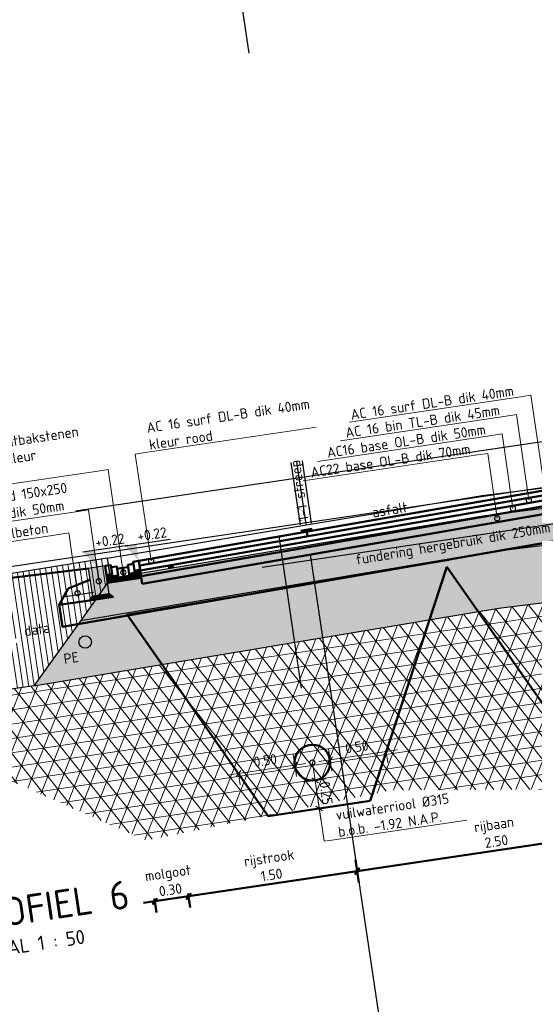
# Model space of a CAD drawing. Header units: metres. Extents: x 133846 to 269924, y 465764 to 933292.
# Tile 29 of 56: x 133864.38 to 133868.91, y 465838.77 to 465847.43. Entities that reach past the tile are written whole.
import ezdxf
from ezdxf import colors
from ezdxf.entities.mleader import LeaderData, LeaderLine
from ezdxf.math import Vec2, Vec3

# ---------------------------------------------------------------- set-up
doc = ezdxf.new("R2010")
doc.units = ezdxf.units.M
doc.linetypes.add('AL-NAP_LIJN', pattern=[15.25, 12, -1.5, 0.25, -1.5])
doc.linetypes.add('RI-VWA', pattern=[11, 5, -3, 0, -3])
for name, color, linetype, lineweight in [('B-WE-GW-GROND-AD-50', 253, 'Continuous', 18), ('B-WE-KL-T18', 10, 'Continuous', 18), ('B-WE-MO-BODEM-AD-50', 253, 'Continuous', 18), ('B-WE-VH-VERHARDING-GD', 253, 'Continuous', 25), ('B-WE-VH-VERHARDING_FUNDERING-AD-50', 253, 'Continuous', 18), ('N-WE-GR-GROENSTROOK-GD', 90, 'Continuous', 50), ('N-WE-GW-SLEUF-GD', 90, 'Continuous', 50), ('N-WE-KL-ET_LS_OV_LICHTMAST-S', 190, 'Continuous', 25), ('N-WE-RI-T18', 10, 'Continuous', 18), ('N-WE-VH-KANTOPSLUITING_OPSLUITBAND-SD', 150, 'Continuous', 25), ('N-WE-VH-M', 7, 'Continuous', 18), ('N-WE-VH-VERHARDING-GD', 7, 'Continuous', 50), ('N-WE-VH-VERHARDING-T18', 10, 'Continuous', 18), ('X-XX-AL-NAP-GD', 7, 'AL-NAP_LIJN', 25), ('X-XX-AL-PEILMAAT-SD', 7, 'Continuous', 25), ('X-XX-AL-VERWIJZING-S', 7, 'Continuous', 25)]:
    doc.layers.add(name, color=color, linetype=linetype, lineweight=lineweight)
doc.layers.add('N-WE-RI-VWA-GD', color=20, linetype='RI-VWA', lineweight=50, true_color=0xff3f00)
doc.layers.add('X-XX-AL-HULPLIJN-GD', color=30, linetype='Continuous', lineweight=25, plot=False)
doc.styles.add('NLCS-ISO', font='NLCS-ISO.ttf')
doc.styles.add('NLCS-ISO-M50-T18', font='NLCS-ISO.ttf', dxfattribs={"height": 0.09})
doc.dimstyles.new('NLCS-M50-T18-SCHRAP_L2_H2', dxfattribs={"dimscale": 0.05, "dimtxt": 2.5, "dimasz": 1.008, "dimexe": 2, "dimexo": 2, "dimgap": 0.7, "dimtad": 1, "dimzin": 0, "dimdsep": 46, "dimtxsty": 'NLCS-ISO-M50-T18', "dimblk": 'OBLIQUE', "dimcen": 0, "dimdle": 2, "dimclrd": 256, "dimclre": 256, "dimclrt": 10, "dimazin": 0, "dimtfac": 1, "dimtdec": 3, "dimtofl": 0, "dimtmove": 0, "dimatfit": 3, "dimldrblk": 'OBLIQUE', "dimfxl": 2, "dimfxlon": 1, "dimtfillclr": 256, "dimtolj": 1, "dimtzin": 0, "dimlwd": -1, "dimlwe": -1, "dimarcsym": 0})

# ---------------------------------------------------------------- blocks, each defined once
blk = doc.blocks.new('*U123')
blk.add_hatch(color=8).paths.add_polyline_path([(0.15, -0.25), (0, -0.25), (0, 0), (0.15, 0)])
at = {"layer": 'N-WE-VH-VERHARDING-GD', "linetype": 'Continuous'}
h = blk.add_hatch(dxfattribs=at)
h.set_pattern_fill('ANSI31', color=256, scale=0.005, angle=45, style=0)
h.set_pattern_definition([(90, (89116.596445, 436374.820416), (-0.015875, 3e-18), [])])
h.paths.add_polyline_path([(0.15, -0.25), (0, -0.25), (-0.03, -0.28), (0.18, -0.28)])
at = {"flags": 128}
blk.add_lwpolyline([(0.15, -0.25), (0, -0.25), (0, 0), (0.15, 0)], close=True, dxfattribs=at)
at = {"layer": 'N-WE-VH-VERHARDING-GD', "linetype": 'Continuous'}
for p, q in [((0.35, -0.15), (0.15, -0.1)), ((0.45, -0.28), (0.35, -0.15)), ((0.18, -0.28), (0.45, -0.28))]:
    blk.add_line(p, q, dxfattribs=at)
at = {"layer": 'N-WE-VH-VERHARDING-GD', "linetype": 'Continuous', "flags": 128}
blk.add_lwpolyline([(0.15, -0.25), (0, -0.25), (-0.03, -0.28), (0.18, -0.28)], close=True, dxfattribs=at)
blk = doc.blocks.new('_Oblique')
at = {"color": 0, "linetype": 'ByBlock', "lineweight": -2}
blk.add_line((-0.5, -0.5), (0.5, 0.5), dxfattribs=at)
blk = doc.blocks.new('*D334')
at = {"layer": 'Defpoints', "color": 0, "transparency": 16777216}
for p in [(-4.15, -0.0775), (-1.65, -0.0165), (-4.15, -3.0948)]:
    blk.add_point(p, dxfattribs=at)
at = {"layer": 'N-WE-VH-VERHARDING-GD', "transparency": 16777216}
for p, q in [((-4.15, -2.9948), (-4.15, -3.1948)), ((-1.65, -2.9948), (-1.65, -3.1948)), ((-1.55, -3.0948), (-4.25, -3.0948))]:
    blk.add_line(p, q, dxfattribs=at)
at = {"layer": 'N-WE-VH-VERHARDING-GD', "transparency": 16777216, "xscale": 0.0504, "yscale": 0.0504, "zscale": 0.0504, "rotation": 180}
blk.add_blockref('_Oblique', (-4.15, -3.0948), dxfattribs=at)
at = {"layer": 'N-WE-VH-VERHARDING-GD', "transparency": 16777216, "xscale": 0.0504, "yscale": 0.0504, "zscale": 0.0504}
blk.add_blockref('_Oblique', (-1.65, -3.0948), dxfattribs=at)
at = {"layer": 'N-WE-VH-VERHARDING-GD', "color": 10, "transparency": 16777216, "insert": (-2.9, -2.9398), "char_height": 0.09, "attachment_point": 5, "style": 'NLCS-ISO-M50-T18', "bg_fill": 3, "box_fill_scale": 1.1, "bg_fill_color": 256, "bg_fill_true_color": 13158600, "bg_fill_transparency": 0}
blk.add_mtext('\\A1;rijbaan\\P2.50', dxfattribs=at)
blk = doc.blocks.new('*D335')
at = {"layer": 'Defpoints', "color": 0, "transparency": 16777216}
for p in [(-4.15, -0.0775), (-5.65, -0.114), (-5.65, -3.0948)]:
    blk.add_point(p, dxfattribs=at)
at = {"layer": 'N-WE-VH-VERHARDING-GD', "transparency": 16777216}
for p, q in [((-5.65, -2.9948), (-5.65, -3.1948)), ((-4.15, -2.9948), (-4.15, -3.1948)), ((-4.05, -3.0948), (-5.75, -3.0948))]:
    blk.add_line(p, q, dxfattribs=at)
at = {"layer": 'N-WE-VH-VERHARDING-GD', "transparency": 16777216, "xscale": 0.0504, "yscale": 0.0504, "zscale": 0.0504, "rotation": 180}
blk.add_blockref('_Oblique', (-5.65, -3.0948), dxfattribs=at)
at = {"layer": 'N-WE-VH-VERHARDING-GD', "transparency": 16777216, "xscale": 0.0504, "yscale": 0.0504, "zscale": 0.0504}
blk.add_blockref('_Oblique', (-4.15, -3.0948), dxfattribs=at)
at = {"layer": 'N-WE-VH-VERHARDING-GD', "color": 10, "transparency": 16777216, "insert": (-4.9, -2.9398), "char_height": 0.09, "attachment_point": 5, "style": 'NLCS-ISO-M50-T18', "bg_fill": 3, "box_fill_scale": 1.1, "bg_fill_color": 256, "bg_fill_true_color": 13158600, "bg_fill_transparency": 0}
blk.add_mtext('\\A1;rijstrook\\P1.50', dxfattribs=at)
blk = doc.blocks.new('_DotSmall')
at = {"color": 0, "linetype": 'ByBlock', "const_width": 0.5}
blk.add_lwpolyline([(-0.0625, 0, 1), (0.0625, 0, 1)], format="xyb", close=True, dxfattribs=at)
blk = doc.blocks.new('*D337')
at = {"layer": 'Defpoints', "color": 0, "transparency": 16777216}
for p in [(-5.95, -0.114), (-5.65, -0.114)]:
    blk.add_point(p, dxfattribs=at)
at = {"layer": 'N-WE-VH-VERHARDING-GD', "transparency": 16777216}
for p, q in [((-5.95, -2.9948), (-5.95, -3.1948)), ((-5.65, -2.9948), (-5.65, -3.1948)), ((-5.55, -3.0948), (-6.05, -3.0948))]:
    blk.add_line(p, q, dxfattribs=at)
at = {"layer": 'N-WE-VH-VERHARDING-GD', "transparency": 16777216, "xscale": 0.0504, "yscale": 0.0504, "zscale": 0.0504, "rotation": 180}
blk.add_blockref('_Oblique', (-5.95, -3.0948), dxfattribs=at)
at = {"layer": 'N-WE-VH-VERHARDING-GD', "transparency": 16777216, "xscale": 0.0504, "yscale": 0.0504, "zscale": 0.0504}
blk.add_blockref('_Oblique', (-5.65, -3.0948), dxfattribs=at)
at = {"layer": 'N-WE-VH-VERHARDING-GD', "color": 10, "transparency": 16777216, "insert": (-5.8, -2.9398), "char_height": 0.09, "attachment_point": 5, "style": 'NLCS-ISO-M50-T18', "bg_fill": 3, "box_fill_scale": 1.1, "bg_fill_color": 256, "bg_fill_true_color": 13158600, "bg_fill_transparency": 0}
blk.add_mtext('\\A1;molgoot\\P0.30', dxfattribs=at)
at = {"layer": 'Defpoints', "color": 0, "transparency": 16777216}
blk.add_point((-5.95, -3.0948), dxfattribs=at)
blk = doc.blocks.new('*D243')
at = {"layer": 'Defpoints', "color": 0, "transparency": 16777216}
for p in [(133866.8016, 465840.8739), (133866.307, 465840.8004), (133866.8615, 465840.4708)]:
    blk.add_point(p, dxfattribs=at)
at = {"layer": 'N-WE-VH-M', "transparency": 16777216}
for p, q in [((133866.2081, 465840.7857), (133866.9005, 465840.8886)), ((133866.8163, 465840.775), (133866.7869, 465840.9728)), ((133866.307, 465840.8004), (133866.3217, 465840.7015))]:
    blk.add_line(p, q, dxfattribs=at)
at = {"layer": 'N-WE-VH-M', "transparency": 16777216, "xscale": 0.0504, "yscale": 0.0504, "zscale": 0.0504}
for p, rotation in [((133866.8016, 465840.8739), 8.452767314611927), ((133866.307, 465840.8004), 188.4527673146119)]:
    blk.add_blockref('_Oblique', p, dxfattribs=dict(at, rotation=rotation))
at = {"layer": 'N-WE-VH-M', "color": 10, "transparency": 16777216, "insert": (133866.5426, 465840.9162), "char_height": 0.09, "attachment_point": 5, "rotation": 8.45277, "style": 'NLCS-ISO-M50-T18'}
blk.add_mtext('\\A1;0.50', dxfattribs=at)
blk = doc.blocks.new('*D244')
at = {"layer": 'Defpoints', "color": 0, "transparency": 16777216}
for p in [(133867.6078, 465840.9937), (133867.6078, 465840.9937), (133867.1731, 465840.5171)]:
    blk.add_point(p, dxfattribs=at)
at = {"layer": 'N-WE-VH-M', "transparency": 16777216}
for p, q in [((133867.0143, 465840.9055), (133867.7067, 465841.0084)), ((133867.1279, 465840.8213), (133867.0985, 465841.0191)), ((133867.6078, 465840.9937), (133867.6225, 465840.8948))]:
    blk.add_line(p, q, dxfattribs=at)
at = {"layer": 'N-WE-VH-M', "transparency": 16777216, "xscale": 0.0504, "yscale": 0.0504, "zscale": 0.0504}
for p, rotation in [((133867.6078, 465840.9937), 8.452767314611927), ((133867.1132, 465840.9202), 188.4527673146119)]:
    blk.add_blockref('_Oblique', p, dxfattribs=dict(at, rotation=rotation))
at = {"layer": 'N-WE-VH-M', "color": 10, "transparency": 16777216, "insert": (133867.3487, 465841.036), "char_height": 0.09, "attachment_point": 5, "rotation": 8.45277, "style": 'NLCS-ISO-M50-T18'}
blk.add_mtext('\\A1;0.50', dxfattribs=at)
blk = doc.blocks.new('*D245')
at = {"layer": 'Defpoints', "color": 0, "transparency": 16777216}
for p in [(133866.4081, 465840.6562), (133867.4663, 465840.5607), (133867.0173, 465840.4939)]:
    blk.add_point(p, dxfattribs=at)
at = {"layer": 'N-WE-VH-M', "transparency": 16777216}
for p, q in [((133866.9658, 465840.8401), (133867.032, 465840.395)), ((133866.8816, 465840.7265), (133867.0795, 465840.7559)), ((133867.1162, 465840.5086), (133866.9184, 465840.4792))]:
    blk.add_line(p, q, dxfattribs=at)
at = {"layer": 'N-WE-VH-M', "transparency": 16777216, "xscale": 0.0504, "yscale": 0.0504, "zscale": 0.0504}
for p, rotation in [((133866.9805, 465840.7412), 98.45276731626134), ((133867.0173, 465840.4939), 278.4527673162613)]:
    blk.add_blockref('_Oblique', p, dxfattribs=dict(at, rotation=rotation))
at = {"layer": 'N-WE-VH-M', "color": 10, "transparency": 16777216, "insert": (133867.0781, 465840.6293), "char_height": 0.09, "attachment_point": 5, "rotation": 278.45277, "style": 'NLCS-ISO-M50-T18'}
blk.add_mtext('\\A1;0.25', dxfattribs=at)
blk = doc.blocks.new('SAL-PEILMAAT_INFRACAD_H01-SOD')
blk.add_line((-2, 3), (6, 3))
blk.add_solid([(-2, 3), (0, 3), (0, 0)])
at = {"style": 'NLCS-ISO'}
blk.add_attdef('...', (0.4, 3.4), '', height=1.8, dxfattribs=at)
blk = doc.blocks.new('SAL-VERWIJZING_ONDERSCHRIFT-SO')
at = {"linetype": 'Continuous', "style": 'NLCS-ISO'}
blk.add_text('SCHAAL 1 :', height=2.5, dxfattribs=at).set_placement((0, -3.75))
at = {"style": 'NLCS-ISO'}
for tag, p, height in [('OMSCHRIJVING', (0, 1.25), 5), ('SCHAAL', (18.15, -3.75), 2.5)]:
    blk.add_attdef(tag, p, '', height=height, dxfattribs=at)
blk = doc.blocks.new('dwarsprofiel Muyeveld 50km')
at = {"layer": 'N-WE-VH-VERHARDING-GD', "linetype": 'Continuous'}
h = blk.add_hatch(dxfattribs=at)
h.set_pattern_fill('ANSI31', color=256, scale=0.1, angle=36.54723, style=0)
h.set_pattern_definition([(90, (90742.288646, 436974.955714), (-0.015875, 9e-19), [])])
h.paths.add_polyline_path([(-5.65, -0.264), (-5.65, -0.194), (-5.7, -0.194), (-5.7, -0.214), (-5.75, -0.214), (-5.75, -0.2341), (-5.8, -0.2341), (-5.85, -0.2341), (-5.85, -0.214), (-5.9, -0.214), (-5.9, -0.194), (-5.95, -0.194), (-5.95, -0.264)])
at = {"layer": 'N-WE-VH-VERHARDING-GD'}
for points in [[(-0.15, 0.02), (-5.65, -0.114)], [(-0.15, -0.02), (-5.65, -0.154)], [(-0.15, -0.065), (-5.65, -0.199)], [(-4.1, -0.0597), (-4.2, -0.0616)], [(-4.15, -0.1175), (-4.15, -0.0775)], [(-5.75, -0.134), (-5.75, -0.2341), (-5.8, -0.2341)], [(-5.8, -0.1541), (-5.75, -0.1541)], [(-5.75, -0.214), (-5.7, -0.214), (-5.7, -0.134), (-5.75, -0.134)], [(-5.65, -0.3191), (-5.65, -0.114)], [(-0.15, -0.115), (-5.65, -0.249)], [(-0.15, -0.1851), (-5.65, -0.3191)], [(0.3, -0.26), (0.3, -0.4242), (-6.4, -0.5874), (-6.4, -0.394)]]:
    blk.add_lwpolyline(points, dxfattribs=at)
for points in [[(-5.95, -0.114), (-5.9, -0.114), (-5.9, -0.194), (-5.95, -0.194)], [(-5.9, -0.134), (-5.85, -0.134), (-5.85, -0.214), (-5.9, -0.214)], [(-5.85, -0.1541), (-5.8, -0.1541), (-5.8, -0.2341), (-5.85, -0.2341)], [(-5.65, -0.114), (-5.7, -0.114), (-5.7, -0.194), (-5.65, -0.194)]]:
    blk.add_lwpolyline(points, close=True, dxfattribs=at)
at = {"layer": 'X-XX-AL-HULPLIJN-GD'}
for points in [[(-4.2, 0.546), (-4.2, -0.01)], [(-4.15, 0.546), (-4.15, -0.01)], [(-4.1, 0.546), (-4.1, -0.01)], [(-0.15, 0.4), (-7.3161, 0.4)], [(-0.15, 0), (-7.3161, 0)], [(-4.4, -0.0804), (-4.4, -1.4304)], [(-4.15, -0.2807), (-4.15, -4.6212)]]:
    blk.add_lwpolyline(points, dxfattribs=at)
at = {"layer": 'N-WE-VH-KANTOPSLUITING_OPSLUITBAND-SD', "xscale": -1}
blk.add_blockref('*U123', (-5.95, -0.114), dxfattribs=at)
at = {"layer": 'N-WE-VH-VERHARDING-GD'}
dim = blk.add_linear_dim(base=(-4.15, -3.0948), p1=(-1.65, -0.0165), p2=(-4.15, -0.0775), angle=180, text='rijbaan\\P<>', dimstyle='NLCS-M50-T18-SCHRAP_L2_H2', override={"dimtfill": 1}, dxfattribs=at)
dim.commit()
dim.dimension.update_dxf_attribs({"geometry": '*D334', "text_midpoint": (-2.9, -2.9398)})
at = {"layer": 'N-WE-VH-VERHARDING-T18'}
ml = blk.add_multileader_mtext('Standard', dxfattribs=at)
ml.set_content('opsluitband 150x250\\Pstelpecie dik 50mm', color=256, style='NLCS-ISO-M50-T18')
ml.set_leader_properties(color=256, linetype='ByLayer', lineweight=-1)
ml.set_arrow_properties(name='DOTSMALL')
ml.build(insert=Vec2(0, 0))
ml.multileader.update_dxf_attribs({"text_left_attachment_type": 5, "text_right_attachment_type": 5, "dogleg_length": 0.09, "arrow_head_size": 0.09})
ctx = ml.context
ctx.base_point, ctx.char_height, ctx.arrow_head_size, ctx.landing_gap_size, ctx.plane_origin = Vec3(-7.2828, 0.3948), 0.09, 0.09, 0.045, Vec3(-4.0255, -0.1098)
ctx.left_attachment, ctx.right_attachment = 5, 5
notes = []
notes.append((ctx, [(0, (1, 1, 0), (-6.0228, 0.3948), (-1, 0), 0.09, [(0, [(-6.025, -0.239)], 0, [])])]))
ctx.mtext.insert, ctx.mtext.flow_direction = Vec3(-7.2378, 0.6618), 5
ctx.mtext.has_bg_fill, ctx.mtext.bg_color, ctx.mtext.bg_scale_factor, ctx.mtext.bg_transparency, ctx.mtext.use_window_bg_color = 1, -1027028792, 1.5, 0, 1
for ctx, leaders in notes:
    for number, flags, end, landing, length, lines in leaders:
        leader = LeaderData()
        leader.index, (leader.has_last_leader_line, leader.has_dogleg_vector, leader.attachment_direction) = number, flags
        leader.last_leader_point, leader.dogleg_vector, leader.dogleg_length = Vec3(end), Vec3(landing), length
        for number, points, colour, breaks in lines:
            line = LeaderLine()
            line.index, line.vertices, line.color, line.breaks = number, Vec3.list(points), colors.encode_raw_color(colour), breaks
            leader.lines.append(line)
        ctx.leaders.append(leader)
at = {"layer": 'N-WE-VH-VERHARDING-T18', "insert": (-2.8938, -0.3819), "char_height": 0.09, "attachment_point": 5, "rotation": 1.08328, "style": 'NLCS-ISO-M50-T18'}
blk.add_mtext_dynamic_manual_height_columns('fundering hergebruik dik 250mm', width=2.079466, gutter_width=0.45, heights=[0], dxfattribs=at)
at = {"layer": 'N-WE-VH-VERHARDING-GD'}
dim = blk.add_linear_dim(base=(-5.65, -3.0948), p1=(-4.15, -0.0775), p2=(-5.65, -0.114), angle=180, text='rijstrook\\P<>', dimstyle='NLCS-M50-T18-SCHRAP_L2_H2', override={"dimtfill": 1}, dxfattribs=at)
dim.commit()
dim.dimension.update_dxf_attribs({"geometry": '*D335', "text_midpoint": (-4.9, -2.9398)})
at = {"layer": 'N-WE-VH-VERHARDING-T18'}
ml = blk.add_multileader_mtext('Standard', dxfattribs=at)
ml.set_content('AC 16 surf DL-B dik 40mm', color=256, style='NLCS-ISO-M50-T18')
ml.set_leader_properties(color=256, linetype='ByLayer', lineweight=-1)
ml.set_arrow_properties(name='DOTSMALL')
ml.build(insert=Vec2(0, 0))
ml.multileader.update_dxf_attribs({"text_left_attachment_type": 5, "text_right_attachment_type": 5, "dogleg_length": 0.09, "arrow_head_size": 0.09})
ctx = ml.context
ctx.base_point, ctx.char_height, ctx.arrow_head_size, ctx.landing_gap_size, ctx.plane_origin = Vec3(-3.6623, 0.8198), 0.09, 0.09, 0.045, Vec3(-1.9266, -0.3073)
ctx.left_attachment, ctx.right_attachment = 5, 5
notes = []
notes.append((ctx, [(0, (1, 1, 0), (-2.0243, 0.8198), (-1, 0), 0.09, [(0, [(-2.0263, -0.0457)], 0, [])])]))
ctx.mtext.insert, ctx.mtext.flow_direction = Vec3(-3.6173, 0.9278), 5
ml = blk.add_multileader_mtext('Standard', dxfattribs=at)
ml.set_content('AC 16 bin TL-B dik 45mm', color=256, style='NLCS-ISO-M50-T18')
ml.set_leader_properties(color=256, linetype='ByLayer', lineweight=-1)
ml.set_arrow_properties(name='DOTSMALL')
ml.build(insert=Vec2(0, 0))
ml.multileader.update_dxf_attribs({"text_left_attachment_type": 5, "text_right_attachment_type": 5, "dogleg_length": 0.09, "arrow_head_size": 0.09})
ctx = ml.context
ctx.base_point, ctx.char_height, ctx.arrow_head_size, ctx.landing_gap_size, ctx.plane_origin = Vec3(-3.7313, 0.6698), 0.09, 0.09, 0.045, Vec3(-2.0766, -0.4573)
ctx.left_attachment, ctx.right_attachment = 5, 5
notes.append((ctx, [(0, (1, 1, 0), (-2.1743, 0.6698), (-1, 0), 0.09, [(0, [(-2.1761, -0.0919)], 0, [])])]))
ctx.mtext.insert, ctx.mtext.flow_direction = Vec3(-3.6863, 0.7778), 5
ml = blk.add_multileader_mtext('Standard', dxfattribs=at)
ml.set_content('AC16 base OL-B dik 50mm', color=256, style='NLCS-ISO-M50-T18')
ml.set_leader_properties(color=256, linetype='ByLayer', lineweight=-1)
ml.set_arrow_properties(name='DOTSMALL')
ml.build(insert=Vec2(0, 0))
ml.multileader.update_dxf_attribs({"text_left_attachment_type": 5, "text_right_attachment_type": 5, "dogleg_length": 0.09, "arrow_head_size": 0.09})
ctx = ml.context
ctx.base_point, ctx.char_height, ctx.arrow_head_size, ctx.landing_gap_size, ctx.plane_origin = Vec3(-3.9173, 0.5198), 0.09, 0.09, 0.045, Vec3(-2.2266, -0.6073)
ctx.left_attachment, ctx.right_attachment = 5, 5
notes.append((ctx, [(0, (1, 1, 0), (-2.3243, 0.5198), (-1, 0), 0.09, [(0, [(-2.3259, -0.1431)], 0, [])])]))
ctx.mtext.insert, ctx.mtext.flow_direction = Vec3(-3.8723, 0.6278), 5
ml = blk.add_multileader_mtext('Standard', dxfattribs=at)
ml.set_content('steunrug van schraalbeton', color=256, style='NLCS-ISO-M50-T18')
ml.set_leader_properties(color=256, linetype='ByLayer', lineweight=-1)
ml.set_arrow_properties(name='DOTSMALL')
ml.build(insert=Vec2(0, 0))
ml.multileader.update_dxf_attribs({"text_left_attachment_type": 5, "text_right_attachment_type": 5, "dogleg_length": 0.09, "arrow_head_size": 0.09})
ctx = ml.context
ctx.base_point, ctx.char_height, ctx.arrow_head_size, ctx.landing_gap_size, ctx.plane_origin = Vec3(-7.8699, 0.2198), 0.09, 0.09, 0.045, Vec3(-4.7305, -0.2725)
ctx.left_attachment, ctx.right_attachment = 5, 5
notes.append((ctx, [(0, (1, 1, 0), (-6.2229, 0.2198), (-1, 0), 0.09, [(0, [(-6.2252, -0.3151)], 0, [])])]))
ctx.mtext.insert, ctx.mtext.flow_direction = Vec3(-7.8249, 0.3368), 5
ctx.mtext.has_bg_fill, ctx.mtext.bg_color, ctx.mtext.bg_scale_factor, ctx.mtext.bg_transparency, ctx.mtext.use_window_bg_color = 1, -1027028792, 1.5, 0, 1
for ctx, leaders in notes:
    for number, flags, end, landing, length, lines in leaders:
        leader = LeaderData()
        leader.index, (leader.has_last_leader_line, leader.has_dogleg_vector, leader.attachment_direction) = number, flags
        leader.last_leader_point, leader.dogleg_vector, leader.dogleg_length = Vec3(end), Vec3(landing), length
        for number, points, colour, breaks in lines:
            line = LeaderLine()
            line.index, line.vertices, line.color, line.breaks = number, Vec3.list(points), colors.encode_raw_color(colour), breaks
            leader.lines.append(line)
        ctx.leaders.append(leader)
ml = blk.add_multileader_mtext('Standard', dxfattribs=at)
ml.set_content('molgoot 6 strekken straatbakstenen\\Pwaalformaat hardsteen kleur\\Pstelpecie dik 50mm', color=256, style='NLCS-ISO-M50-T18')
ml.set_leader_properties(color=256, linetype='ByLayer', lineweight=-1)
ml.set_arrow_properties(name='DOTSMALL')
ml.build(insert=Vec2(0, 0))
ml.multileader.update_dxf_attribs({"text_left_attachment_type": 5, "text_right_attachment_type": 5, "dogleg_length": 0.09, "arrow_head_size": 0.09})
ctx = ml.context
ctx.base_point, ctx.char_height, ctx.arrow_head_size, ctx.landing_gap_size, ctx.plane_origin = Vec3(-8.005, 0.7198), 0.09, 0.09, 0.045, Vec3(-3.8028, -0.1098)
ctx.left_attachment, ctx.right_attachment = 5, 5
notes = []
notes.append((ctx, [(0, (1, 1, 0), (-5.8, 0.7198), (-1, 0), 0.09, [(0, [(-5.8, -0.1941)], 0, [])])]))
ctx.mtext.insert, ctx.mtext.width, ctx.mtext.flow_direction = Vec3(-7.96, 1.1368), 2.0349, 5
ctx.mtext.has_bg_fill, ctx.mtext.bg_color, ctx.mtext.bg_scale_factor, ctx.mtext.bg_transparency, ctx.mtext.use_window_bg_color = 1, -1027028792, 1.5, 0, 1
ml = blk.add_multileader_mtext('Standard', dxfattribs=at)
ml.set_content('AC22 base OL-B dik 70mm', color=256, style='NLCS-ISO-M50-T18')
ml.set_leader_properties(color=256, linetype='ByLayer', lineweight=-1)
ml.set_arrow_properties(name='DOTSMALL')
ml.build(insert=Vec2(0, 0))
ml.multileader.update_dxf_attribs({"text_left_attachment_type": 5, "text_right_attachment_type": 5, "dogleg_length": 0.09, "arrow_head_size": 0.09})
ctx = ml.context
ctx.base_point, ctx.char_height, ctx.arrow_head_size, ctx.landing_gap_size, ctx.plane_origin = Vec3(-4.0853, 0.3698), 0.09, 0.09, 0.045, Vec3(-2.3766, -0.7573)
ctx.left_attachment, ctx.right_attachment = 5, 5
notes.append((ctx, [(0, (1, 1, 0), (-2.4743, 0.3698), (-1, 0), 0.09, [(0, [(-2.4759, -0.2067)], 0, [])])]))
ctx.mtext.insert, ctx.mtext.flow_direction = Vec3(-4.0403, 0.4778), 5
for ctx, leaders in notes:
    for number, flags, end, landing, length, lines in leaders:
        leader = LeaderData()
        leader.index, (leader.has_last_leader_line, leader.has_dogleg_vector, leader.attachment_direction) = number, flags
        leader.last_leader_point, leader.dogleg_vector, leader.dogleg_length = Vec3(end), Vec3(landing), length
        for number, points, colour, breaks in lines:
            line = LeaderLine()
            line.index, line.vertices, line.color, line.breaks = number, Vec3.list(points), colors.encode_raw_color(colour), breaks
            leader.lines.append(line)
        ctx.leaders.append(leader)
at = {"layer": 'N-WE-VH-VERHARDING-GD'}
blk.add_lwpolyline([(-5.95, -0.264), (-5.65, -0.264)], dxfattribs=at)
at = {"layer": 'N-WE-VH-VERHARDING-T18'}
ml = blk.add_multileader_mtext('Standard', dxfattribs=at)
ml.set_content('AC 16 surf DL-B dik 40mm\\Pkleur rood', color=256, style='NLCS-ISO-M50-T18')
ml.set_leader_properties(color=256, linetype='ByLayer', lineweight=-1)
ml.set_arrow_properties(name='DOTSMALL')
ml.build(insert=Vec2(0, 0))
ml.multileader.update_dxf_attribs({"text_left_attachment_type": 5, "text_right_attachment_type": 5, "dogleg_length": 0.09, "arrow_head_size": 0.09})
ctx = ml.context
ctx.base_point, ctx.char_height, ctx.arrow_head_size, ctx.landing_gap_size, ctx.plane_origin = Vec3(-5.4551, 0.8198), 0.09, 0.09, 0.045, Vec3(-5.6428, -0.3073)
ctx.left_attachment, ctx.right_attachment = 5, 5
notes = []
notes.append((ctx, [(0, (1, 1, 0), (-5.5451, 0.8198), (1, 0), 0.09, [(0, [(-5.5432, -0.1301)], 0, [])])]))
ctx.mtext.insert, ctx.mtext.flow_direction = Vec3(-5.4101, 1.0778), 5
ctx.mtext.has_bg_fill, ctx.mtext.bg_color, ctx.mtext.bg_scale_factor, ctx.mtext.bg_transparency, ctx.mtext.use_window_bg_color = 1, -1027028792, 1.5, 0, 1
for ctx, leaders in notes:
    for number, flags, end, landing, length, lines in leaders:
        leader = LeaderData()
        leader.index, (leader.has_last_leader_line, leader.has_dogleg_vector, leader.attachment_direction) = number, flags
        leader.last_leader_point, leader.dogleg_vector, leader.dogleg_length = Vec3(end), Vec3(landing), length
        for number, points, colour, breaks in lines:
            line = LeaderLine()
            line.index, line.vertices, line.color, line.breaks = number, Vec3.list(points), colors.encode_raw_color(colour), breaks
            leader.lines.append(line)
        ctx.leaders.append(leader)
at = {"layer": 'N-WE-VH-VERHARDING-T18', "insert": (-4.15, 0.29), "char_height": 0.09, "attachment_point": 5, "rotation": 90, "style": 'NLCS-ISO-M50-T18'}
blk.add_mtext_dynamic_manual_height_columns('1-1 streep', width=2.613125, gutter_width=0.45, heights=[0], dxfattribs=at)
at = {"layer": 'N-WE-VH-VERHARDING-GD'}
dim = blk.add_linear_dim(base=(-5.95, -3.0948), p1=(-5.65, -0.114), p2=(-5.95, -0.114), angle=180, text='molgoot\\P<>', dimstyle='NLCS-M50-T18-SCHRAP_L2_H2', override={"dimtfill": 1}, dxfattribs=at)
dim.commit()
dim.dimension.update_dxf_attribs({"geometry": '*D337', "text_midpoint": (-5.8, -3.0948), "dimtype": 160})

msp = doc.modelspace()

# ---------------------------------------------------------------- hatches: boundary and pattern name
at = {"layer": 'B-WE-GW-GROND-AD-50'}
h = msp.add_hatch(dxfattribs=at)
h.set_pattern_fill('AGW-GROND_TEELAARDE-SO', color=256, scale=0.05, pattern_type=2)
h.set_pattern_definition([(98.4527673, (134750.019427, 465501.489536), (-0.0494568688, -0.0073497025), [])])
h.paths.add_polyline_path([(133871.8834, 465843.4109), (133872.1532, 465843.2008), (133872.711, 465842.7663), (133872.8338, 465842.7843), (133872.7222, 465843.5356)])
h.paths.add_polyline_path([(133871.7739, 465843.6575), (133871.7961, 465843.4789), (133871.8834, 465843.4109), (133872.7222, 465843.5356), (133872.6928, 465843.7334)])
h.paths.add_polyline_path([(133864.5077, 465841.5722), (133864.9185, 465842.1477), (133865.1007, 465842.4029), (133863.4523, 465842.158), (133863.5603, 465841.4314)])
edge = h.paths.add_edge_path(flags=16)
edge.add_arc((133864.1024, 465841.9311), 0.02, 49.86239, 180, ccw=False)
edge.add_arc((133864.1321, 465841.9355), 0.02, 68.45277, 147.04315, ccw=False)
edge.add_arc((133864.1519, 465841.9384), 0.02, 68.45277, 128.45277, ccw=False)
edge.add_arc((133864.1717, 465841.9414), 0.02, 0, 128.45277, ccw=False)
edge.add_arc((133864.1717, 465841.9414), 0.02, -111.54723, 0, ccw=False)
edge.add_arc((133864.1519, 465841.9384), 0.02, 248.45277, 308.45277, ccw=False)
edge.add_arc((133864.1321, 465841.9355), 0.02, 229.86239, 308.45277, ccw=False)
edge.add_arc((133864.1024, 465841.9311), 0.02, 180, 327.04315, ccw=False)
edge = h.paths.add_edge_path(flags=16)
edge.add_arc((133864.3497, 465841.9678), 0.02, 0, 360)
h.paths.add_polyline_path([(133865.1007, 465842.4029), (133865.1814, 465842.5161), (133865.1518, 465842.6936), (133863.4141, 465842.4152), (133863.4523, 465842.158)])
at = {"layer": 'B-WE-MO-BODEM-AD-50'}
h = msp.add_hatch(dxfattribs=at)
h.set_pattern_fill('AMO-BODEM_ZAND-SO', color=256, scale=0.05, angle=8.45277, pattern_type=2)
h.set_pattern_definition([(45.952767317, (69576.43769, -15392.954884), (-0.017277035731, 0.094831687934), [0, -0.076, 0, -0.085, 0, -0.08125]), (15.952767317, (69576.43769, -15392.95488), (0.06678568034, 0.152581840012), [0, -0.041, 0, -0.0685, 0, -0.02625]), (335.952767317, (69576.37686, -15392.963924), (0.153974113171, 0.023167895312), [0, -0.025, 0, -0.09, 0, -0.1175]), (325.952767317, (69576.37686, -15392.96392), (0.14222295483, 0.065501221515), [0, -0.0125, 0, -0.059, 0, -0.0675])])
h.paths.add_polyline_path([(133868.5246, 465842.7499), (133864.9185, 465842.1477), (133864.5077, 465841.5722), (133868.5966, 465842.255), (133872.711, 465842.7663), (133872.1532, 465843.2008)])
h = msp.add_hatch(dxfattribs=at)
h.set_pattern_fill('AVH-FUNDERING_EPS-SO', color=256, scale=0.025, pattern_type=2)
h.set_pattern_definition([(8.452767, (134750.01943, 465501.48954), (-0.018374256, 0.123642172), []), (68.452767, (134750.01943, 465501.48954), (-0.11626439, 0.045908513), []), (128.452767, (134750.01943, 465501.48954), (-0.097890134, -0.077733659), [])])
h.paths.add_polyline_path([(133868.5966, 465842.255), (133864.5077, 465841.5722), (133863.5603, 465841.4314), (133863.6188, 465841.0377), (133865.4959, 465840.2125), (133867.6577, 465840.6556), (133869.3527, 465840.6639), (133872.0056, 465841.1799), (133872.9455, 465842.033), (133872.8338, 465842.7843), (133872.711, 465842.7663)])
at = {"layer": 'B-WE-VH-VERHARDING_FUNDERING-AD-50'}
h = msp.add_hatch(dxfattribs=at)
h.set_pattern_fill('AVH-FUNDERING_02-SO', color=256, scale=0.25, angle=8.45277, pattern_type=2)
h.set_pattern_definition([(8.452767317, (69576.4377, -15392.95488), (0.21053583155, 0.28403285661), [0.03125, -0.21875]), (98.452767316, (69576.4377, -15392.95488), (-0.28403285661, 0.21053583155), [0.03125, -0.21875]), (143.452767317, (69576.4686, -15392.95029), (-0.247284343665, -0.036748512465), [0.044194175, -0.309359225]), (8.452767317, (69576.44793, -15392.8112), (0.21053583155, 0.28403285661), [0.03125, -0.21875]), (53.452767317, (69576.46568, -15392.82435), (-0.036748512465, 0.247284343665), [0.022097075, -0.3314563]), (143.452767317, (69576.46568, -15392.82435), (-0.247284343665, -0.036748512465), [0.022097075, -0.3314563]), (8.452767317, (69576.53147, -15392.7356), (0.21053583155, 0.28403285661), [0.044194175, -0.205805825]), (53.452767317, (69576.53147, -15392.7356), (-0.036748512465, 0.247284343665), [0.03125, -0.3223034]), (143.452767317, (69576.57519, -15392.7291), (-0.247284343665, -0.036748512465), [0.03125, -0.3223034]), (98.452767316, (69576.5985, -15392.8678), (-0.28403285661, 0.21053583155), [0.03125, -0.21875]), (53.452767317, (69576.59851, -15392.8678), (-0.036748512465, 0.247284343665), [0.022097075, -0.3314563]), (143.452767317, (69576.61167, -15392.85005), (-0.247284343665, -0.036748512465), [0.022097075, -0.3314563]), (8.452767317, (69576.45941, -15392.88847), (0.21053583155, 0.28403285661), [0.015625, -0.209375]), (8.452767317, (69576.6357, -15392.79909), (0.21053583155, 0.28403285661), [0.015625, -0.209375]), (98.452767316, (69576.55382, -15392.77966), (-0.28403285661, 0.21053583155), [0.015625, -0.209375]), (143.452767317, (69576.6054, -15392.91416), (-0.247284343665, -0.036748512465), [0.022097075, -0.3314563]), (143.452767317, (69576.47195, -15392.76023), (-0.247284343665, -0.036748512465), [0.022097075, -0.3314563]), (53.452767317, (69576.54155, -15392.85652), (-0.036748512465, 0.247284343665), [0.022097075, -0.3314563]), (98.452767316, (69576.5181, -15392.91134), (-0.28403285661, 0.21053583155), [0.00390625, -0.24609375]), (98.452767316, (69576.5142, -15392.8053), (-0.28403285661, 0.21053583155), [0.00390625, -0.24609375]), (98.452767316, (69576.6238, -15392.74557), (-0.28403285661, 0.21053583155), [0.00390625, -0.24609375]), (98.452767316, (69576.64717, -15392.87636), (-0.28403285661, 0.21053583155), [0.00390625, -0.24609375])])
h.paths.add_polyline_path([(133868.5246, 465842.7499), (133872.1532, 465843.2008), (133871.7961, 465843.4789), (133868.4785, 465843.0666), (133865.1814, 465842.5161), (133864.9185, 465842.1477)])

# ---------------------------------------------------------------- linework, layer by layer
msp.add_circle((133864.9579, 465841.9571), 0.055)
at = {"layer": 'B-WE-VH-VERHARDING-GD'}
for points in [[(133865.1518, 465842.6936), (133868.4526, 465843.2448), (133871.7739, 465843.6575)], [(133864.5077, 465841.5722), (133868.5966, 465842.255), (133872.711, 465842.7663)], [(133865.1518, 465842.6936), (133863.4141, 465842.4152)], [(133865.1518, 465842.6936), (133865.1814, 465842.5161)]]:
    msp.add_lwpolyline(points, dxfattribs=at)
msp.add_lwpolyline([(133868.5246, 465842.7499), (133872.1532, 465843.2008), (133871.7961, 465843.4789), (133868.4785, 465843.0666), (133865.1814, 465842.5161), (133864.9185, 465842.1477)], close=True, dxfattribs=at)
at = {"layer": 'N-WE-VH-VERHARDING-GD'}
msp.add_lwpolyline([(133865.6896, 465842.6121), (133865.739, 465842.6195)], dxfattribs=at)
at = {"layer": 'X-XX-AL-HULPLIJN-GD'}
msp.add_lwpolyline([(133864.9185, 465842.1477), (133864.5077, 465841.5722), (133863.5603, 465841.4314)], dxfattribs=at)
at = {"layer": 'X-XX-AL-NAP-GD'}
msp.add_lwpolyline([(133878.3839, 465844.377), (133858.3698, 465841.4027)], dxfattribs=at)

# ---------------------------------------------------------------- block references
at = {"layer": 'N-WE-KL-ET_LS_OV_LICHTMAST-S', "rotation": 8.452767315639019}
msp.add_blockref('dwarsprofiel Muyeveld 50km', (133869.8223, 465852.3155), dxfattribs=at)
at = {"layer": 'X-XX-AL-VERWIJZING-S', "xscale": 0.05, "yscale": 0.05, "zscale": 0.05, "rotation": 8.452767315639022}
msp.add_blockref('SAL-VERWIJZING_ONDERSCHRIFT-SO', (133863.8719, 465839.3348), dxfattribs=at).add_auto_attribs({'OMSCHRIJVING': 'PROFIEL 6', 'SCHAAL': '50'})

# ---------------------------------------------------------------- texts
at = {"layer": 'B-WE-KL-T18', "char_height": 0.09, "style": 'NLCS-ISO-M50-T18'}
for s, width, gutter_width, insert, attachment_point, rotation in [('asfalt', 1.248399, 0.45, (133867.4771, 465843.1386), 1, 9.66461), ('data', 1.034148, 12.5, (133864.6399, 465842.1303), 3, 8.45277), ('PE', 1.034148, 12.5, (133864.8934, 465841.8714), 3, 8.45277)]:
    msp.add_mtext_dynamic_manual_height_columns(s, width=width, gutter_width=gutter_width, heights=[0], dxfattribs=dict(at, insert=insert, attachment_point=attachment_point, rotation=rotation))

# ---------------------------------------------------------------- next in the draw order: block references
at = {"layer": 'N-WE-VH-VERHARDING-GD', "rotation": 8.452767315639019}
msp.add_blockref('dwarsprofiel Muyeveld 50km', (133871.002, 465843.6136), dxfattribs=at)

# ---------------------------------------------------------------- next in the draw order: linework, layer by layer
at = {"layer": 'N-WE-GR-GROENSTROOK-GD'}
msp.add_lwpolyline([(133864.9848, 465842.6041), (133863.4144, 465842.4128)], dxfattribs=at)
at = {"layer": 'N-WE-GW-SLEUF-GD'}
for p, q in [((133867.4663, 465840.5607), (133868.1392, 465842.6177)), ((133868.1392, 465842.6177), (133869.4389, 465840.7628)), ((133865.3253, 465842.2014), (133866.5685, 465840.4272)), ((133866.5685, 465840.4272), (133867.4663, 465840.5607))]:
    msp.add_line(p, q, dxfattribs=at)
at = {"layer": 'N-WE-RI-VWA-GD', "linetype": 'Continuous'}
msp.add_circle((133866.9574, 465840.897), 0.1575, dxfattribs=at)
at = {"layer": 'X-XX-AL-HULPLIJN-GD', "flags": 128}
msp.add_lwpolyline([(133865.3253, 465842.2014), (133868.1587, 465842.6774)], dxfattribs=at)

# ---------------------------------------------------------------- next in the draw order: block references
at = {"layer": 'X-XX-AL-PEILMAAT-SD', "xscale": 0.05, "yscale": 0.05, "zscale": 0.05, "rotation": 8.452767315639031}
for p in [(133865.4301, 465842.6703), (133865.0592, 465842.6152)]:
    msp.add_blockref('SAL-PEILMAAT_INFRACAD_H01-SOD', p, dxfattribs=at).add_auto_attribs({'...': '+0.22'})

# ---------------------------------------------------------------- next in the draw order: dimensions: what is measured, and where the dimension line sits
at = {"layer": 'N-WE-VH-M'}
for base, p1, p2, angle, picture, middle in [((133867.6078, 465840.9937), (133867.1731, 465840.5171), (133867.6078, 465840.9937), 8.45277, '*D244', (133867.3605, 465840.9569)), ((133866.8016, 465840.8739), (133866.307, 465840.8004), (133866.8615, 465840.4708), 8.45277, '*D243', (133866.5543, 465840.8371)), ((133867.0173, 465840.4939), (133866.4081, 465840.6562), (133867.4663, 465840.5607), 98.45277, '*D245', (133866.9989, 465840.6176))]:
    dim = msp.add_linear_dim(base=base, p1=p1, p2=p2, angle=angle, dimstyle='NLCS-M50-T18-SCHRAP_L2_H2', dxfattribs=at)
    dim.commit()
    dim.dimension.update_dxf_attribs({"geometry": picture, "text_midpoint": middle, "dimtype": 160})

# ---------------------------------------------------------------- next in the draw order: leaders
at = {"layer": 'N-WE-RI-T18'}
ml = msp.add_multileader_mtext('Standard', dxfattribs=at)
ml.set_content('vuilwaterriool %%C315\\Pb.o.b. -1.92 N.A.P.', color=256, style='NLCS-ISO-M50-T18')
ml.set_leader_properties(color=256, linetype='ByLayer', lineweight=-1)
ml.set_arrow_properties(name='DOTSMALL')
ml.build(insert=Vec2(0, 0))
ml.multileader.update_dxf_attribs({"text_left_attachment_type": 5, "text_right_attachment_type": 5, "dogleg_length": 0.09, "arrow_head_size": 0.09})
ctx = ml.context
ctx.base_point, ctx.char_height, ctx.arrow_head_size, ctx.landing_gap_size, ctx.plane_origin, ctx.plane_x_axis, ctx.plane_y_axis = Vec3(133867.1491, 465840.219), 0.09, 0.09, 0.045, Vec3(133866.9761, 465840.7709), Vec3(0.989137, 0.146994), Vec3(-0.146994, 0.989137)
ctx.left_attachment, ctx.right_attachment = 5, 5
notes = []
notes.append((ctx, [(0, (1, 1, 0), (133867.0601, 465840.2058), (0.989137, 0.146994), 0.09, [(0, [(133866.9574, 465840.897)], 0, [])])]))
ctx.mtext.insert, ctx.mtext.text_direction, ctx.mtext.rotation, ctx.mtext.flow_direction = Vec3(133867.1557, 465840.4809), Vec3(0.989137, 0.146994), 0.147529, 5
for ctx, leaders in notes:
    for number, flags, end, landing, length, lines in leaders:
        leader = LeaderData()
        leader.index, (leader.has_last_leader_line, leader.has_dogleg_vector, leader.attachment_direction) = number, flags
        leader.last_leader_point, leader.dogleg_vector, leader.dogleg_length = Vec3(end), Vec3(landing), length
        for number, points, colour, breaks in lines:
            line = LeaderLine()
            line.index, line.vertices, line.color, line.breaks = number, Vec3.list(points), colors.encode_raw_color(colour), breaks
            leader.lines.append(line)
        ctx.leaders.append(leader)

doc.saveas('drawing.dxf')
